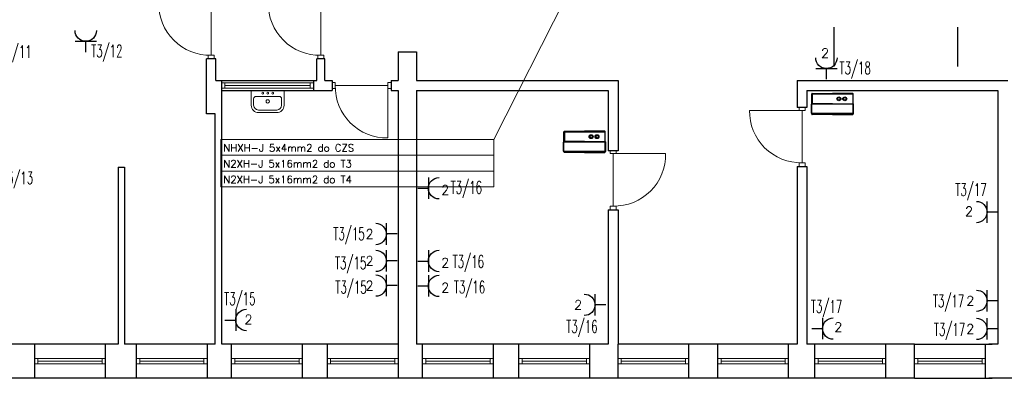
# Model space of a CAD drawing. Header units: millimetres. Extents: x 2260 to 32334, y -33324 to 11762.
# Tile 73 of 79: x 12703 to 14203, y 9957 to 10504. Entities that reach past the tile are written whole.
import ezdxf
from ezdxf.enums import TextEntityAlignment as Align

# ---------------------------------------------------------------- set-up
doc = ezdxf.new("R2010")
doc.units = ezdxf.units.MM
for name, color, linetype, lineweight in [('B_Wyposażenie', 10, 'Continuous', 9), ('E - KD', 92, 'Continuous', 0), ('E-OPISY', 7, 'Continuous', 0), ('stolarka', 3, 'Continuous', 9), ('ściany nośne', 1, 'Continuous', 25)]:
    doc.layers.add(name, color=color, linetype=linetype, lineweight=lineweight)
for name, color, linetype in [('E - SG', 7, 'Continuous'), ('E_gniazda wtyczkowe i siła', 1, 'Continuous'), ('EL_OS_Adres_Opraw', 7, 'Continuous')]:
    doc.layers.add(name, color=color, linetype=linetype)
doc.styles.add('ADESK1', font='romans', dxfattribs={"oblique": 15})
doc.styles.add('E', font='isocpeur.ttf')
doc.styles.add('ELECTRICAL', font='romans.shx')
doc.styles.add('KO', font='simplex.shx')

# ---------------------------------------------------------------- blocks, each defined once
blk = doc.blocks.new('GN_POJEDYNCZ')
at = {"ltscale": 0.5}
for p, q in [((0.5, 0.5), (-0.5, 0.5)), ((0, 0), (0, 0.5))]:
    blk.add_line(p, q, dxfattribs=at)
blk.add_arc((0, 1), 0.5, 180, 0, dxfattribs=at)
blk = doc.blocks.new('*U24')
at = {"layer": 'E - SG', "color": 0}
for p, q in [((-77.3, 0), (-74.1, 0)), ((-77.3, -315), (-77.3, 0)), ((-71.1, 3), (-1.4, 3)), ((-71.1, 3), (-71.1, -318)), ((-1.4, -318), (-1.4, 3)), ((1.6, 0), (77.2, 0)), ((77.2, 0), (77.2, -315)), ((-80.3, -157.5), (-80.3, -3)), ((-80.3, -3), (-74.1, -3)), ((-74.1, -157.5), (-74.1, 0)), ((-74.1, 0), (1.6, 0)), ((1.6, -157.5), (1.6, 0)), ((80.2, -3), (1.6, -3)), ((80.2, -3), (80.2, -157.5)), ((-80.3, -157.5), (-80.3, -312)), ((-74.1, -157.5), (-74.1, -315)), ((1.6, -157.5), (1.6, -315)), ((80.2, -312), (80.2, -157.5)), ((-80.3, -312), (-74.1, -312)), ((-77.3, -315), (-74.1, -315)), ((-74.1, -315), (1.6, -315)), ((-71.1, -318), (-1.4, -318)), ((80.2, -312), (1.6, -312)), ((1.6, -315), (77.2, -315))]:
    blk.add_line(p, q, dxfattribs=at)
for centre, radius in [((39.4, -206.8), 15), ((39.4, -206.8), 10.5), ((39.4, -251.8), 15), ((39.4, -251.8), 10.5)]:
    blk.add_circle(centre, radius, dxfattribs=at)
for centre, start, end in [((-77.3, -3), 90, 180), ((-71.1, 0), 90, 180), ((-1.4, 0), 0, 90), ((77.2, -3), 0, 90), ((-77.3, -312), 180, 270), ((-71.1, -315), 180, 270), ((-1.4, -315), 270, 0), ((77.2, -312), 270, 0)]:
    blk.add_arc(centre, 3, start, end, dxfattribs=at)
blk.add_point((0, 0), dxfattribs=at)
at = {"style": 'E'}
blk.add_attdef('OPIS_POZIOM', text='', height=150, dxfattribs=at).set_placement((130.2, -157.5), align=Align.MIDDLE_LEFT)
blk.add_attdef('OPIS_PION', text='', height=150, rotation=90, dxfattribs=at).set_placement((0, -375), align=Align.MIDDLE_RIGHT)

msp = doc.modelspace()

# ---------------------------------------------------------------- linework, layer by layer
at = {"layer": 'B_Wyposażenie', "color": 0}
for p, q in [((13055.675, 10373.757), (13055.675, 10396.496)), ((13055.675, 10396.496), (13105.63, 10396.496)), ((13098.235, 10387.223), (13063.071, 10387.223)), ((13105.63, 10373.757), (13105.63, 10396.496)), ((13059.32, 10383.473), (13059.32, 10373.712)), ((13101.985, 10383.473), (13101.985, 10373.712)), ((13078.153, 10366.512), (13066.521, 10366.512)), ((13069.04, 10362.508), (13066.813, 10362.508)), ((13078.153, 10362.508), (13066.925, 10362.508)), ((13069.04, 10366.512), (13067.623, 10366.512)), ((13078.153, 10366.512), (13094.785, 10366.512)), ((13078.153, 10362.508), (13094.381, 10362.508)), ((13087.266, 10366.512), (13088.682, 10366.512)), ((13087.266, 10362.508), (13089.493, 10362.508))]:
    msp.add_line(p, q, dxfattribs=at)
for centre in [(13073.097, 10392.013), (13088.338, 10392.013)]:
    msp.add_circle(centre, 1.463, dxfattribs=at)
for centre, radius, start, end in [((13063.071, 10383.472), 3.751, 90.011278, 179.988722), ((13080.718, 10392.013), 1.463, 90, 270), ((13080.718, 10392.013), 1.463, 270, 90), ((13098.234, 10383.472), 3.751, 0.011278, 89.988722), ((13066.924, 10373.757), 11.249, 179.997207, 270.002793), ((13066.521, 10373.713), 7.201, 180.003602, 269.996398), ((13080.718, 10379.615), 2.565, 89.996323, 270.003677), ((13080.718, 10379.615), 2.565, 269.996323, 90.003677), ((13094.381, 10373.757), 11.249, 269.997207, 0.002793), ((13094.784, 10373.713), 7.201, 270.003602, 359.996398)]:
    msp.add_arc(centre, radius, start, end, dxfattribs=at)
at = {"layer": 'E-OPISY', "color": 0}
msp.add_line((13425.626, 10321.5), (13574.648, 10616.542), dxfattribs=at)
for points in [[(13009.12, 10321.5), (13425.626, 10321.5), (13425.626, 10297.436), (13009.12, 10297.436)], [(13009.12, 10297.436), (13425.626, 10297.436), (13425.626, 10273.371), (13009.12, 10273.371)], [(13009.12, 10273.371), (13425.626, 10273.371), (13425.626, 10249.307), (13009.12, 10249.307)]]:
    msp.add_lwpolyline(points, close=True, dxfattribs=at)
at = {"layer": 'stolarka', "color": 0}
for p, q in [((12994.655, 10449.996), (12994.655, 10529.996)), ((13161.648, 10449.996), (13161.648, 10529.996)), ((12990.155, 10449.996), (12990.155, 10444.496)), ((12999.155, 10449.996), (12990.155, 10449.996)), ((12999.155, 10449.996), (12999.155, 10444.496)), ((13157.148, 10449.996), (13157.148, 10444.496)), ((13166.148, 10449.996), (13157.148, 10449.996)), ((13166.148, 10449.996), (13166.148, 10444.496)), ((13010.653, 10407.997), (13015.653, 10407.997)), ((13015.653, 10399.997), (13010.653, 10399.997)), ((13015.653, 10407.997), (13015.653, 10399.997)), ((13015.653, 10407.997), (13150.653, 10407.997)), ((13015.653, 10403.997), (13145.653, 10403.997)), ((13015.653, 10399.997), (13145.653, 10399.997)), ((13150.653, 10407.997), (13145.653, 10407.997)), ((13145.653, 10407.997), (13145.653, 10399.997)), ((13145.653, 10399.997), (13150.653, 10399.997)), ((13183.647, 10408.496), (13179.147, 10408.496)), ((13183.647, 10399.496), (13179.147, 10399.496)), ((13183.647, 10408.496), (13183.647, 10399.496)), ((13263.647, 10403.996), (13183.647, 10403.996)), ((13263.647, 10408.496), (13263.647, 10399.496)), ((13263.647, 10408.496), (13269.147, 10408.496)), ((13263.647, 10403.996), (13263.647, 10323.996)), ((13263.647, 10399.496), (13269.147, 10399.496)), ((13890.648, 10365.996), (13890.648, 10370.496)), ((13899.648, 10365.996), (13899.648, 10370.496)), ((13895.148, 10365.996), (13815.148, 10365.996)), ((13899.648, 10365.996), (13890.648, 10365.996)), ((13895.148, 10285.996), (13895.148, 10365.996)), ((13602.648, 10299.992), (13602.648, 10304.492)), ((13611.648, 10299.992), (13602.648, 10299.992)), ((13607.148, 10219.992), (13607.148, 10299.992)), ((13607.148, 10299.992), (13687.148, 10299.992)), ((13611.648, 10299.992), (13611.648, 10304.492)), ((13890.648, 10285.996), (13890.648, 10280.496)), ((13899.648, 10285.996), (13890.648, 10285.996)), ((13899.648, 10285.996), (13899.648, 10280.496)), ((13602.648, 10219.992), (13602.648, 10214.492)), ((13611.648, 10219.992), (13602.648, 10219.992)), ((13611.648, 10219.992), (13611.648, 10214.492)), ((12725.648, 9987.494), (12730.648, 9987.494)), ((12730.648, 9979.494), (12725.648, 9979.494)), ((12730.648, 9987.494), (12730.648, 9979.494)), ((12730.648, 9987.494), (12828.648, 9987.494)), ((12730.648, 9983.494), (12828.648, 9983.494)), ((12730.648, 9979.494), (12828.648, 9979.494)), ((12833.648, 9987.494), (12828.648, 9987.494)), ((12828.648, 9987.494), (12828.648, 9979.494)), ((12828.648, 9979.494), (12833.648, 9979.494)), ((12880.651, 9987.494), (12885.651, 9987.494)), ((12885.651, 9979.494), (12880.651, 9979.494)), ((12885.651, 9987.494), (12885.651, 9979.494)), ((12885.651, 9987.494), (12983.651, 9987.494)), ((12885.651, 9983.494), (12983.651, 9983.494)), ((12885.651, 9979.494), (12983.651, 9979.494)), ((12988.651, 9987.494), (12983.651, 9987.494)), ((12983.651, 9987.494), (12983.651, 9979.494)), ((12983.651, 9979.494), (12988.651, 9979.494)), ((13025.651, 9987.494), (13030.651, 9987.494)), ((13030.651, 9979.494), (13025.651, 9979.494)), ((13030.651, 9987.494), (13030.651, 9979.494)), ((13030.651, 9987.494), (13128.651, 9987.494)), ((13030.651, 9983.494), (13128.651, 9983.494)), ((13030.651, 9979.494), (13128.651, 9979.494)), ((13133.651, 9987.494), (13128.651, 9987.494)), ((13128.651, 9987.494), (13128.651, 9979.494)), ((13128.651, 9979.494), (13133.651, 9979.494)), ((13171.651, 9987.494), (13176.651, 9987.494)), ((13176.651, 9979.494), (13171.651, 9979.494)), ((13176.651, 9987.494), (13176.651, 9979.494)), ((13176.651, 9987.494), (13274.651, 9987.494)), ((13176.651, 9983.494), (13274.651, 9983.494)), ((13176.651, 9979.494), (13274.651, 9979.494)), ((13279.651, 9987.494), (13274.651, 9987.494)), ((13274.651, 9987.494), (13274.651, 9979.494)), ((13274.651, 9979.494), (13279.651, 9979.494)), ((13316.651, 9987.494), (13321.651, 9987.494)), ((13321.651, 9979.494), (13316.651, 9979.494)), ((13321.651, 9987.494), (13321.651, 9979.494)), ((13321.651, 9987.494), (13419.651, 9987.494)), ((13321.651, 9983.494), (13419.651, 9983.494)), ((13321.651, 9979.494), (13419.651, 9979.494)), ((13424.651, 9987.494), (13419.651, 9987.494)), ((13419.651, 9987.494), (13419.651, 9979.494)), ((13419.651, 9979.494), (13424.651, 9979.494)), ((13463.651, 9987.494), (13468.651, 9987.494)), ((13468.651, 9979.494), (13463.651, 9979.494)), ((13468.651, 9987.494), (13468.651, 9979.494)), ((13468.651, 9987.494), (13566.651, 9987.494)), ((13468.651, 9983.494), (13566.651, 9983.494)), ((13468.651, 9979.494), (13566.651, 9979.494)), ((13571.651, 9987.494), (13566.651, 9987.494)), ((13566.651, 9987.494), (13566.651, 9979.494)), ((13566.651, 9979.494), (13571.651, 9979.494)), ((13614.648, 9987.494), (13619.648, 9987.494)), ((13619.648, 9979.494), (13614.648, 9979.494)), ((13619.648, 9987.494), (13619.648, 9979.494)), ((13619.648, 9987.494), (13717.648, 9987.494)), ((13619.648, 9983.494), (13717.648, 9983.494)), ((13619.648, 9979.494), (13717.648, 9979.494)), ((13722.648, 9987.494), (13717.648, 9987.494)), ((13717.648, 9987.494), (13717.648, 9979.494)), ((13717.648, 9979.494), (13722.648, 9979.494)), ((13766.648, 9987.494), (13771.648, 9987.494)), ((13771.648, 9979.494), (13766.648, 9979.494)), ((13771.648, 9987.494), (13771.648, 9979.494)), ((13771.648, 9987.494), (13869.648, 9987.494)), ((13771.648, 9983.494), (13869.648, 9983.494)), ((13771.648, 9979.494), (13869.648, 9979.494)), ((13874.648, 9987.494), (13869.648, 9987.494)), ((13869.648, 9987.494), (13869.648, 9979.494)), ((13869.648, 9979.494), (13874.648, 9979.494)), ((13914.648, 9987.494), (13919.648, 9987.494)), ((13919.648, 9979.494), (13914.648, 9979.494)), ((13919.648, 9987.494), (13919.648, 9979.494)), ((13919.648, 9987.494), (14017.648, 9987.494)), ((13919.648, 9983.494), (14017.648, 9983.494)), ((13919.648, 9979.494), (14017.648, 9979.494)), ((14022.648, 9987.494), (14017.648, 9987.494)), ((14017.648, 9987.494), (14017.648, 9979.494)), ((14017.648, 9979.494), (14022.648, 9979.494)), ((14066.651, 9987.494), (14071.651, 9987.494)), ((14071.651, 9979.494), (14066.651, 9979.494)), ((14071.651, 9987.494), (14071.651, 9979.494)), ((14071.651, 9987.494), (14169.651, 9987.494)), ((14071.651, 9983.494), (14169.651, 9983.494)), ((14071.651, 9979.494), (14169.651, 9979.494)), ((14174.651, 9987.494), (14169.651, 9987.494)), ((14169.651, 9987.494), (14169.651, 9979.494)), ((14169.651, 9979.494), (14174.651, 9979.494))]:
    msp.add_line(p, q, dxfattribs=at)
for points in [[(12914.655, 10529.996, 0.42573526), (12994.655, 10449.996)], [(13081.648, 10529.996, 0.42573526), (13161.648, 10449.996)], [(13263.647, 10323.996, -0.42573526), (13183.647, 10403.996)], [(13815.148, 10365.996, 0.42573526), (13895.148, 10285.996)], [(13687.148, 10299.992, -0.42573526), (13607.148, 10219.992)]]:
    msp.add_lwpolyline(points, format="xyb", dxfattribs=at)
at = {"layer": 'ściany nośne', "color": 0}
for p, q in [((13943.652, 10492.762), (13943.652, 10432.762)), ((14131.86, 10492.762), (14131.86, 10432.762)), ((12987.652, 10360.501), (12987.655, 10444.497)), ((13001.659, 10444.496), (12987.655, 10444.497)), ((13001.658, 10411.497), (13001.659, 10444.496)), ((13155.647, 10411.496), (13155.647, 10444.496)), ((13167.647, 10444.496), (13155.647, 10444.496)), ((13167.647, 10411.496), (13167.647, 10444.496)), ((13279.648, 10455.391), (13279.648, 10411.496)), ((13279.648, 10455.391), (13307.648, 10455.391)), ((13307.648, 10455.391), (13307.648, 10411.496)), ((13001.658, 10411.497), (13010.653, 10411.497)), ((13010.653, 10396.497), (13010.653, 10411.497)), ((13010.653, 10411.497), (13150.653, 10411.496)), ((13150.653, 10411.496), (13155.647, 10411.496)), ((13150.653, 10411.496), (13150.653, 10396.496)), ((13167.647, 10411.496), (13179.147, 10411.496)), ((13179.147, 10411.496), (13179.147, 10396.496)), ((13269.147, 10411.496), (13279.648, 10411.496)), ((13269.147, 10411.496), (13269.147, 10396.496)), ((13307.648, 10411.496), (13614.648, 10411.496)), ((13614.648, 10411.496), (13614.648, 10304.492)), ((13887.648, 10411.496), (13887.648, 10370.496)), ((13887.648, 10411.496), (14208.648, 10411.496)), ((13010.651, 10009.494), (13010.653, 10396.497)), ((13010.653, 10396.497), (13150.653, 10396.496)), ((13150.653, 10396.496), (13170.647, 10396.496)), ((13170.647, 10396.496), (13179.147, 10396.496)), ((13269.147, 10396.496), (13279.648, 10396.496)), ((13279.648, 10396.496), (13279.648, 10009.494)), ((13307.648, 10396.496), (13307.648, 10009.494)), ((13307.648, 10396.496), (13599.648, 10396.496)), ((13599.648, 10396.496), (13599.648, 10304.492)), ((13902.648, 10396.496), (13902.648, 10370.496)), ((13902.648, 10396.496), (14193.648, 10396.496)), ((14193.648, 10396.496), (14193.648, 10009.494)), ((13902.648, 10370.496), (13887.648, 10370.496)), ((13000.652, 10360.501), (12987.652, 10360.501)), ((13000.651, 10009.494), (13000.652, 10360.501)), ((13614.648, 10304.492), (13599.648, 10304.492)), ((12852.652, 10279.508), (12852.651, 10009.494)), ((12852.652, 10279.508), (12862.652, 10279.508)), ((12862.652, 10279.508), (12862.651, 10009.494)), ((13887.648, 10280.496), (13887.648, 10009.494)), ((13887.648, 10280.496), (13902.648, 10280.496)), ((13902.648, 10280.496), (13902.648, 10009.494)), ((13599.648, 10214.492), (13599.648, 10009.494)), ((13599.648, 10214.492), (13614.648, 10214.492)), ((13614.648, 10214.492), (13614.648, 10009.494)), ((12852.651, 10009.494), (12569.648, 10009.494)), ((12725.648, 9957.494), (12725.648, 10009.494)), ((12833.648, 9957.494), (12833.648, 10009.494)), ((12996.648, 10009.494), (12862.651, 10009.494)), ((12880.651, 9957.494), (12880.651, 10009.494)), ((12988.651, 10009.494), (12988.651, 9957.494)), ((13000.651, 10009.494), (12996.648, 10009.494)), ((13279.651, 10009.494), (13010.651, 10009.494)), ((13025.651, 9957.494), (13025.651, 10009.494)), ((13133.651, 9957.494), (13133.651, 10009.494)), ((13171.651, 9957.494), (13171.651, 10009.494)), ((13279.651, 10009.494), (13279.651, 9957.494)), ((13599.648, 10009.494), (13307.648, 10009.494)), ((13316.651, 9957.494), (13316.651, 10009.494)), ((13424.651, 9957.494), (13424.651, 10009.494)), ((13463.651, 9957.494), (13463.651, 10009.494)), ((13571.651, 9957.494), (13571.651, 10009.494)), ((13887.648, 10009.494), (13614.648, 10009.494)), ((13614.648, 9957.494), (13614.648, 10009.494)), ((13722.648, 9957.494), (13722.648, 10009.494)), ((13766.648, 9957.494), (13766.648, 10009.494)), ((13874.648, 9957.494), (13874.648, 10009.494)), ((14066.651, 10009.494), (13902.648, 10009.494)), ((13914.648, 9957.494), (13914.648, 10009.494)), ((14022.648, 9957.494), (14022.648, 10009.494)), ((14066.651, 9957.494), (14066.651, 10009.494)), ((14066.651, 10009.494), (14184.651, 10009.494)), ((14174.651, 9957.494), (14174.651, 10009.494)), ((14193.648, 10009.494), (14179.651, 10009.494)), ((14066.651, 9957.494), (11477.648, 9957.494)), ((14066.651, 9957.494), (14184.651, 9957.494)), ((16171.648, 9957.494), (14179.651, 9957.494))]:
    msp.add_line(p, q, dxfattribs=at)

# ---------------------------------------------------------------- block references
at = {"layer": 'E - KD', "xscale": 0.2, "yscale": 0.2, "zscale": 0.2, "rotation": 90}
for p in [(13909.936, 10375.676), (13532.27, 10317.976)]:
    msp.add_blockref('*U24', p, dxfattribs=at)
at = {"layer": 'E_gniazda wtyczkowe i siła', "linetype": 'Continuous', "xscale": -32.6, "yscale": 32.6, "zscale": 27.2}
for p, rotation in [((12803.503, 10454.926), 359.9999999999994), ((13932.338, 10413.468), 359.9999999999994), ((13309.322, 10247.248), 269.9999999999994), ((14193.503, 10210.894), 89.99999999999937), ((13277.968, 10177.517), 89.99999999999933), ((13277.968, 10136.533), 89.99999999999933), ((13309.322, 10136.304), 269.9999999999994), ((13277.968, 10098.813), 89.99999999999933), ((13309.322, 10098.361), 269.9999999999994), ((13595.888, 10069.516), 89.99999999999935), ((14193.503, 10075.645), 89.99999999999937), ((13015.66, 10046.359), 269.9999999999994), ((13910.038, 10033.223), 269.9999999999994), ((14193.503, 10032.739), 89.99999999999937)]:
    msp.add_blockref('GN_POJEDYNCZ', p, dxfattribs=dict(at, rotation=rotation))

# ---------------------------------------------------------------- texts
at = {"layer": 'E-OPISY', "style": 'KO'}
for s, p in [('NHXH-J 5x4mm2 do CZS', (13013.11, 10303.062)), ('N2XH-J 5x16mm2 do T3  ', (13013.11, 10278.997)), ('N2XH-J 5x16mm2 do T4  ', (13013.11, 10254.933))]:
    msp.add_text(s, height=11.2896, dxfattribs=at).set_placement(p)
at = {"layer": 'E_gniazda wtyczkowe i siła', "linetype": 'Continuous', "style": 'ELECTRICAL'}
for p in [(13936.404, 10445.872), (13357.412, 10237.441), (14155.796, 10204.788), (13242.143, 10170.262), (13242.143, 10129.278), (13357.412, 10126.497), (13242.143, 10091.558), (13357.412, 10088.555), (13560.064, 10062.261), (14157.679, 10068.391), (13057.584, 10039.884), (13956.518, 10028.189), (14157.679, 10025.484)]:
    msp.add_text('2', height=14.4, dxfattribs=at).set_placement(p, align=Align.RIGHT)
at = {"layer": 'EL_OS_Adres_Opraw', "style": 'ADESK1', "width": 0.6}
for s, p in [('T3/11', (12697.108, 10464.904, 1.103)), ('T3/12', (12835.562, 10466.003, 1.103)), ('T3/18', (13976.038, 10440.112, 1.103)), ('T3/13', (12699.384, 10272.445, 1.103)), ('T3/16', (13383.426, 10257.978, 1.103)), ('T3/17', (14152.584, 10254.485, 1.103)), ('T3/15', (13204.682, 10187.256, 1.103)), ('T3/15', (13207.112, 10142.91, 1.103)), ('T3/16', (13386.463, 10144.988, 1.103)), ('T3/15', (13207.719, 10105.854, 1.103)), ('T3/16', (13388.286, 10106.109, 1.103)), ('T3/15', (13038.233, 10088.237, 1.103)), ('T3/17', (14118.472, 10084.858, 1.103)), ('T3/17', (13932.49, 10076.447, 1.103)), ('T3/16', (13559.595, 10045.969, 1.103)), ('T3/17', (14119.873, 10041.4, 1.103))]:
    msp.add_text(s, height=19, rotation=359.999997, dxfattribs=at).set_placement(p, align=Align.TOP_CENTER)

doc.saveas('drawing.dxf')
